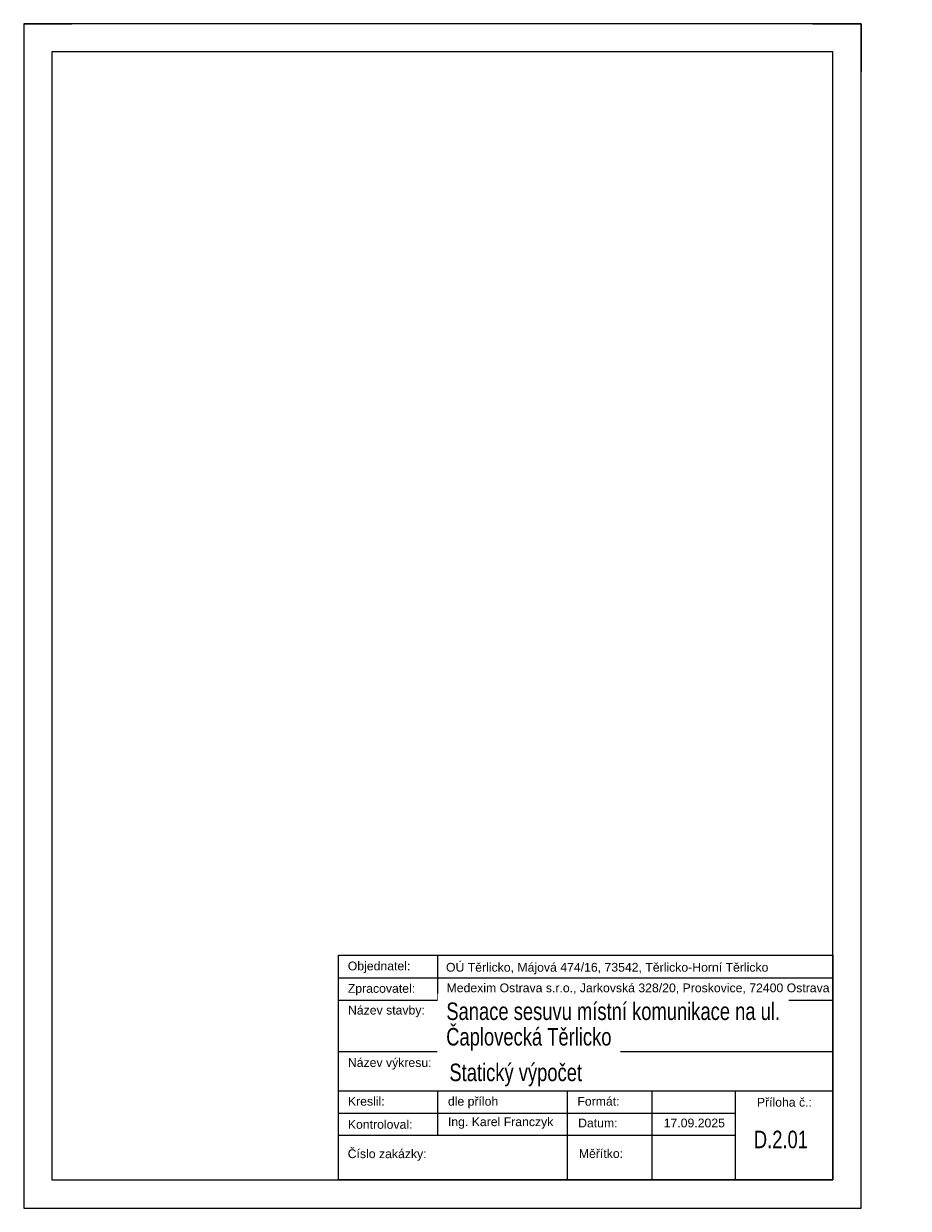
# Model space of a CAD drawing. Header units: metres. Extents: x 2307 to 3640, y -58 to 2094.
# Tile 2 of 10: x 3196 to 3418, y 251 to 548. Entities that reach past the tile are written whole.
import ezdxf

# ---------------------------------------------------------------- set-up
doc = ezdxf.new("R2010")
doc.units = ezdxf.units.M
doc.layers.add('Vrstva 1', color=7, linetype='Continuous', lineweight=0)
doc.layers.add('Vrstva 28', color=7, linetype='Continuous', lineweight=0)
doc.styles.add('default', font='cs_Italics.shx', dxfattribs={"height": 2.7432})

# ---------------------------------------------------------------- blocks, each defined once
blk = doc.blocks.new('*U4')
for p, q in [((0, 297), (12.1, 297)), ((197.9, 297), (210, 297)), ((210, 297), (210, 284.9)), ((210, 0), (210, 12.1))]:
    blk.add_line(p, q)
at = {"flags": 128}
for points in [[(0, 0), (210, 0), (210, 297), (0, 297)], [(7.1, 7.1), (202.9, 7.1), (202.9, 289.9), (7.1, 289.9)]]:
    blk.add_lwpolyline(points, close=True, dxfattribs=at)

msp = doc.modelspace()

# ---------------------------------------------------------------- linework, layer by layer
at = {"layer": 'Vrstva 1', "color": 7, "linetype": 'Continuous', "lineweight": 0}
for p, q in [((3299.88, 314.81), (3299.88, 303.54)), ((3399.06, 314.81), (3399.06, 258.46)), ((3275.1, 309.17), (3399.06, 309.17)), ((3275.1, 303.54), (3399.06, 303.54)), ((3275.1, 290.67), (3399.07, 290.67)), ((3275.1, 280.84), (3399.06, 280.84)), ((3299.88, 280.84), (3299.88, 269.73)), ((3332.46, 280.84), (3332.46, 258.46)), ((3353.64, 280.84), (3353.64, 258.46)), ((3374.54, 280.84), (3374.54, 258.46)), ((3275.1, 275.2), (3374.54, 275.2)), ((3275.1, 269.73), (3374.54, 269.73))]:
    msp.add_line(p, q, dxfattribs=at)
at = {"layer": 'Vrstva 1', "color": 7, "linetype": 'Continuous', "lineweight": 0, "flags": 128}
msp.add_lwpolyline([(3275.1, 314.81), (3399.06, 314.81), (3399.06, 258.46), (3275.1, 258.46), (3275.1, 314.81)], close=True, dxfattribs=at)

# ---------------------------------------------------------------- block references
msp.add_blockref('*U4', (3196.16, 251.36))

# ---------------------------------------------------------------- next in the draw order: texts
at = {"layer": 'Vrstva 28', "color": 7, "linetype": 'Continuous', "lineweight": 0, "attachment_point": 1, "line_spacing_factor": 0.6, "style": 'default', "bg_fill": 3, "bg_fill_color": 7}
for s, insert, char_height, box_fill_scale, bg_fill_transparency in [('\\f@Arial Unicode MS|b0|i0|c238238|p39;Objednatel:', (3277.42, 313.21), 2.1969, 1.111111, 5832784), ('\\f@Arial Unicode MS|b0|i0|c238238|p39;OÚ Těrlicko, Májová 474/16, 73542, Těrlicko-Horní Těrlicko', (3302.05, 312.88), 2.1969, 1.111111, 7340122), ('\\f@Arial Unicode MS|b0|i0|c238238|p39;Zpracovatel:', (3277.43, 307.58), 2.1969, 1.111111, 0), ('\\f@Arial Unicode MS|b0|i0|c238238|p39;Medexim Ostrava s.r.o., Jarkovská 328/20, Proskovice, 72400 Ostrava', (3302.19, 307.72), 2.19694, 1.111111, 14286927), ('\\f@Arial Unicode MS|b0|i0|c238238|p39;Název stavby:', (3277.48, 302.13), 2.1969, 1.111111, 14745678), ('\\f@Arial Unicode MS|b0|i0|c238238|p39;Název výkresu:', (3277.45, 289), 2.1969, 1.111111, 14745678), ('{\\f@Arial Unicode MS|b0|i0|c238|p39;\\W0.75;Statický výpočet}', (3302.9, 287.63), 4.3939, 1.055556, 14745690), ('\\f@Arial Unicode MS|b0|i0|c238238|p39;Kreslil:', (3277.46, 279.29), 2.1969, 1.111111, 6422607), ('{\\f@Arial Unicode MS|b0|i0|c238|p39;dle příloh}', (3302.53, 279.29), 2.1969, 1.111111, 1769556), ('\\f@Arial Unicode MS|b0|i0|c238238|p39;Formát:', (3334.99, 279.29), 2.1969, 1.111111, 1769556), ('\\f@Arial Unicode MS|b0|i0|c238238|p39;Příloha č.:', (3379.99, 279.05), 2.1969, 1.111111, 5832784), ('\\f@Arial Unicode MS|b0|i0|c238238|p39;Kontroloval:', (3277.44, 273.49), 2.1969, 1.111111, 7471179), ('\\f@Arial Unicode MS|b0|i0|c238238|p39;Ing. Karel Franczyk', (3302.53, 274.15), 2.1969, 1.111111, 7209033), ('\\f@Arial Unicode MS|b0|i0|c238238|p39;Datum:', (3335.18, 273.85), 2.1969, 1.111111, 1769549), ('{\\f@Arial Unicode MS|b0|i0|c238|p39;17.09.2025}', (3356.63, 273.85), 2.1969, 1.111111, 3407920), ('{\\f@Arial Unicode MS|b0|i0|c238|p39;\\W0.75;D.2.01}', (3379.24, 270.82), 4.3939, 1.055556, 5832784), ('\\f@Arial Unicode MS|b0|i0|c238238|p39;Číslo zakázky:', (3277.4, 266.13), 2.1969, 1.111111, 15532300), ('\\f@Arial Unicode MS|b0|i0|c238238|p39;Měřítko:', (3335.36, 266.19), 2.1969, 1.111111, 1769549)]:
    msp.add_mtext(s, dxfattribs=dict(at, insert=insert, char_height=char_height, box_fill_scale=box_fill_scale, bg_fill_transparency=bg_fill_transparency))

# ---------------------------------------------------------------- next in the draw order: texts
at = {"layer": 'Vrstva 28', "color": 7, "linetype": 'Continuous', "lineweight": 0, "insert": (3302.14, 302.96), "char_height": 4.3939, "attachment_point": 1, "line_spacing_factor": 0.6, "style": 'default', "bg_fill": 2}
msp.add_mtext('{\\f@Arial Unicode MS|b0|i0|c238|p39;\\W0.75;Sanace sesuvu místní komunikace na ul.}', dxfattribs=at)

# ---------------------------------------------------------------- next in the draw order: texts
at = {"layer": 'Vrstva 28', "color": 7, "linetype": 'Continuous', "lineweight": 0, "insert": (3302.1, 296.56), "char_height": 4.3939, "attachment_point": 1, "line_spacing_factor": 0.6, "style": 'default', "bg_fill": 2}
msp.add_mtext('{\\f@Arial Unicode MS|b0|i0|c238|p39;\\W0.75;Čaplovecká Těrlicko}', dxfattribs=at)

doc.saveas('drawing.dxf')
